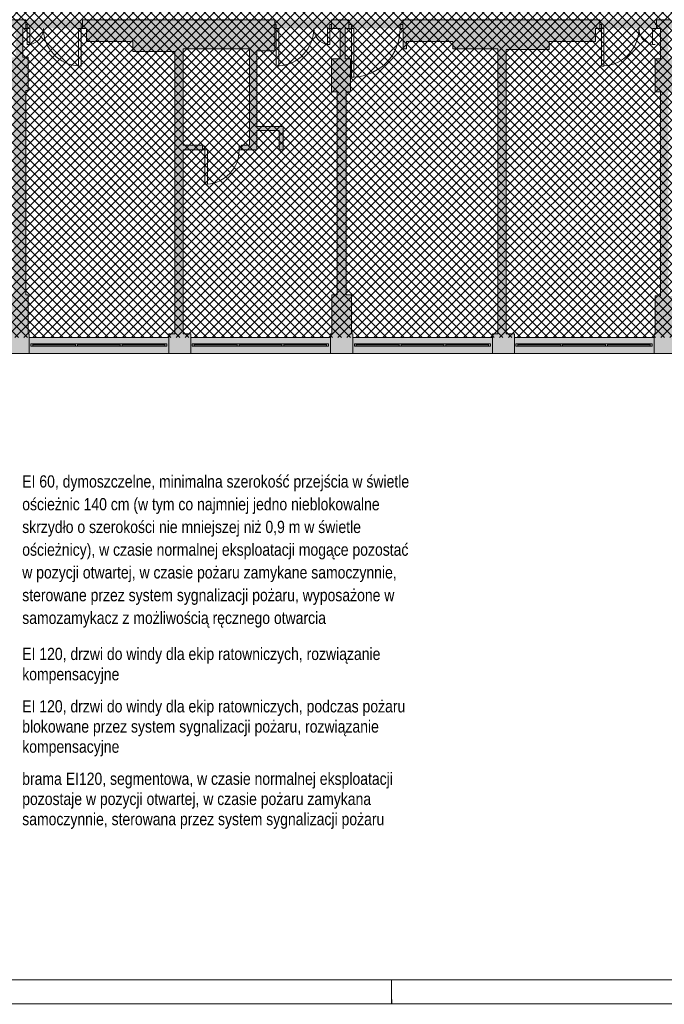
# Paper-space layout 'AP-08 STREFY POŻAROWE I EWAKUACJA - PIĘTRO 6' of a CAD drawing. Header units: millimetres. Extents: x 0 to 594, y 0 to 450.
# Tile 10 of 14: x 338 to 470, y 0 to 202. Entities that reach past the tile are written whole.
import ezdxf
from ezdxf.xclip import XClip

# ---------------------------------------------------------------- set-up
doc = ezdxf.new("R2010")
doc.units = ezdxf.units.MM
doc.header["$MEASUREMENT"] = 0
doc.header["$XCLIPFRAME"] = 0
for name, color, linetype, lineweight in [('A_Arkusz_Nr_pióra__1', 7, 'Continuous', 20), ('A_niewidoczne_Nr_pióra__1', 7, 'Continuous', 20), ('A_podkład_Nr_pióra__2', 8, 'Continuous', 13), ('A_ppoż proj_Nr_pióra__81', 2, 'Continuous', 5)]:
    doc.layers.add(name, color=color, linetype=linetype, lineweight=lineweight)
for name, color, linetype, lineweight, true_color in [('A_Arkusz_Nr_pióra__237', 7, 'Continuous', 5, 0x343434), ('A_podkład_Nr_pióra__254', 7, 'Continuous', 5, 0xfdfdfd), ('A_ppoż proj_Nr_pióra__31', 7, 'Continuous', 5, 0xfecb65)]:
    doc.layers.add(name, color=color, linetype=linetype, lineweight=lineweight, true_color=true_color)
doc.layers.add('A_podrys', color=7, linetype='Continuous')
doc.styles.add('STYL_AUTOMATYCZNY_2', font='ARIALN.TTF')

# ---------------------------------------------------------------- blocks, each defined once
blk = doc.blocks.new('Rysunek_1_1', base_point=(-1569.28, -182.96))
at = {"layer": 'A_podkład_Nr_pióra__254', "linetype": 'Continuous', "lineweight": 5, "true_color": 0xfdfdfd}
h = blk.add_hatch(color=7, dxfattribs=at)
h.paths.add_polyline_path([(70.72, 355.07), (70.72, 268.67), (70.72, 260.47), (71.92, 260.47), (71.92, 230.27), (71.92, 228.02), (70.72, 228.02), (70.72, 203.02), (70.72, 136.57), (70.72, 133.27), (538.72, 133.27), (538.72, 199.87), (538.72, 220.67), (538.72, 227.67), (538.02, 227.67), (538.02, 230.27), (538.02, 257.47), (538.02, 260.47), (538.72, 260.47), (538.72, 267.87), (538.72, 285.57), (538.72, 288.77), (538.72, 291.37), (538.72, 319.07), (538.72, 355.07), (402.02, 355.07), (339.92, 355.07), (335.62, 355.07), (274.22, 355.07), (270.02, 355.07), (241.32, 355.07), (236.62, 355.07), (208.02, 355.07), (203.62, 355.07), (196.22, 355.07), (196.22, 351.77), (203.62, 351.77), (203.62, 351.07), (204.22, 351.07), (204.22, 343.57), (204.22, 301.67), (204.22, 294.97), (204.22, 286.87), (207.52, 286.87), (207.52, 288.57), (205.92, 288.57), (205.92, 294.97), (208.02, 294.97), (208.02, 301.67), (205.92, 301.67), (205.92, 343.57), (208.02, 343.57), (208.02, 351.07), (208.02, 351.77), (236.62, 351.77), (236.62, 351.07), (238.32, 351.07), (238.32, 292.97), (229.12, 292.97), (229.12, 290.97), (219.62, 290.97), (219.62, 288.57), (219.12, 288.57), (219.12, 286.87), (219.62, 286.87), (229.12, 286.87), (238.32, 286.87), (249.02, 286.87), (258.52, 286.87), (259.02, 286.87), (259.02, 288.67), (258.52, 288.67), (258.52, 290.97), (249.02, 290.97), (249.02, 292.97), (239.82, 292.97), (239.82, 351.07), (241.32, 351.07), (241.32, 351.77), (270.02, 351.77), (270.02, 351.07), (270.02, 343.07), (270.52, 343.07), (270.52, 301.67), (270.02, 301.67), (270.02, 294.87), (271.22, 294.87), (271.22, 288.67), (270.62, 288.67), (270.62, 286.87), (273.62, 286.87), (273.62, 288.67), (272.92, 288.67), (272.92, 294.87), (273.92, 294.87), (273.92, 301.67), (273.32, 301.67), (273.32, 343.07), (273.92, 343.07), (273.92, 351.07), (274.22, 351.07), (274.22, 351.77), (302.82, 351.77), (302.82, 351.07), (304.32, 351.07), (304.32, 293.07), (296.22, 293.07), (296.22, 291.37), (286.72, 291.37), (286.72, 288.67), (285.22, 288.67), (285.22, 286.87), (286.72, 286.87), (296.22, 286.87), (307.32, 286.87), (315.42, 286.87), (324.92, 286.87), (324.92, 291.37), (315.42, 291.37), (315.42, 293.07), (307.32, 293.07), (306.02, 293.07), (306.02, 351.07), (307.02, 351.07), (307.02, 351.77), (335.62, 351.77), (335.62, 351.07), (336.12, 351.07), (336.12, 343.57), (336.82, 343.57), (336.82, 301.67), (336.12, 301.67), (336.12, 294.87), (337.22, 294.87), (337.22, 288.57), (336.52, 288.57), (336.52, 286.87), (339.42, 286.87), (339.42, 288.57), (339.02, 288.57), (339.02, 294.87), (339.92, 294.87), (339.92, 301.67), (339.52, 301.67), (339.52, 343.57), (339.92, 343.57), (339.92, 351.07), (339.92, 351.77), (368.52, 351.77), (368.52, 351.07), (370.42, 351.07), (370.42, 338.67), (370.42, 293.37), (361.32, 293.37), (361.32, 291.97), (351.82, 291.97), (351.82, 288.57), (351.02, 288.57), (351.02, 286.87), (351.82, 286.87), (361.32, 286.87), (372.32, 286.87), (372.32, 287.07), (401.92, 287.07), (401.92, 286.87), (405.82, 286.87), (405.82, 288.57), (404.22, 288.57), (404.22, 294.77), (406.32, 294.77), (406.32, 301.57), (404.22, 301.57), (404.22, 339.67), (406.32, 339.67), (406.32, 351.07), (406.32, 351.77), (434.92, 351.77), (434.92, 351.07), (436.12, 351.07), (436.12, 293.17), (426.62, 293.17), (426.62, 290.97), (417.12, 290.97), (417.12, 288.57), (416.82, 288.57), (416.82, 286.87), (417.12, 286.87), (426.62, 286.87), (437.72, 286.87), (445.82, 286.87), (455.32, 286.87), (456.52, 286.87), (456.52, 288.57), (455.32, 288.57), (455.32, 290.97), (445.82, 290.97), (445.82, 292.77), (437.72, 292.77), (437.72, 293.17), (437.72, 351.07), (439.22, 351.07), (439.22, 351.77), (467.82, 351.77), (467.82, 351.07), (467.92, 351.07), (467.92, 343.27), (469.12, 343.27), (469.12, 301.57), (467.92, 301.57), (467.92, 294.77), (468.92, 294.77), (468.92, 288.57), (468.12, 288.57), (468.12, 286.87), (471.02, 286.87), (471.62, 286.87), (471.62, 288.57), (471.02, 288.57), (470.72, 288.57), (470.72, 294.77), (471.92, 294.77), (471.92, 301.57), (470.82, 301.57), (470.82, 311.77), (471.62, 311.77), (471.62, 312.57), (470.82, 312.57), (470.82, 343.27), (471.92, 343.27), (471.92, 351.07), (471.92, 351.77), (500.72, 351.77), (500.72, 351.07), (502.22, 351.07), (502.22, 312.57), (496.42, 312.57), (496.42, 311.77), (502.22, 311.77), (502.22, 310.17), (502.22, 292.77), (484.42, 292.77), (484.42, 311.77), (486.42, 311.77), (486.42, 312.57), (483.62, 312.57), (483.62, 311.77), (483.62, 290.97), (483.62, 286.87), (493.12, 286.87), (503.92, 286.87), (533.32, 286.87), (533.82, 286.87), (533.82, 285.57), (533.82, 267.87), (533.82, 263.97), (507.32, 263.97), (507.32, 266.77), (486.72, 266.77), (486.72, 260.57), (507.32, 260.57), (533.82, 260.57), (533.82, 260.47), (533.82, 257.47), (533.82, 230.27), (533.82, 227.67), (533.82, 227.57), (507.22, 227.57), (486.52, 227.57), (486.52, 226.47), (486.42, 226.47), (486.42, 225.87), (486.52, 225.87), (486.52, 221.67), (507.22, 221.67), (507.22, 224.47), (533.82, 224.47), (533.82, 220.67), (533.82, 201.67), (533.22, 201.67), (533.22, 199.87), (533.32, 199.87), (533.32, 161.27), (532.82, 161.27), (532.82, 159.67), (533.32, 159.67), (533.32, 136.57), (505.22, 136.57), (505.22, 137.27), (504.02, 137.27), (504.02, 159.67), (507.52, 159.67), (507.52, 163.77), (504.02, 163.77), (504.02, 177.17), (522.22, 177.17), (522.22, 191.27), (522.22, 199.87), (522.22, 201.67), (514.12, 201.67), (504.02, 201.67), (493.22, 201.67), (483.72, 201.67), (482.62, 201.67), (482.62, 199.87), (483.72, 199.87), (483.72, 197.17), (493.22, 197.17), (493.22, 195.57), (502.02, 195.57), (502.02, 137.27), (500.42, 137.27), (500.42, 136.57), (472.12, 136.57), (472.12, 137.27), (471.82, 137.27), (471.82, 145.07), (470.72, 145.07), (470.72, 186.87), (471.82, 186.87), (471.82, 193.67), (470.72, 193.67), (470.72, 199.87), (471.02, 199.87), (471.02, 201.67), (468.32, 201.67), (468.32, 199.87), (469.12, 199.87), (469.12, 193.67), (468.02, 193.67), (468.02, 186.87), (469.12, 186.87), (469.12, 145.07), (468.02, 145.07), (468.02, 137.27), (467.82, 137.27), (467.82, 136.57), (439.22, 136.57), (439.22, 137.27), (437.52, 137.27), (437.52, 195.57), (446.32, 195.57), (446.32, 197.17), (455.82, 197.17), (455.82, 199.87), (456.72, 199.87), (456.72, 201.67), (455.82, 201.67), (446.32, 201.67), (435.92, 201.67), (426.62, 201.67), (416.42, 201.67), (416.32, 201.67), (416.32, 199.87), (416.42, 199.87), (416.42, 197.17), (416.42, 195.67), (417.12, 195.67), (417.12, 197.17), (426.62, 197.17), (426.62, 195.67), (435.82, 195.67), (435.82, 137.27), (434.72, 137.27), (434.72, 136.57), (406.12, 136.57), (406.12, 137.27), (405.82, 137.27), (405.82, 145.27), (404.72, 145.27), (404.72, 186.87), (405.62, 186.87), (405.62, 193.67), (404.52, 193.67), (404.52, 199.87), (405.32, 199.87), (405.32, 201.67), (401.72, 201.67), (401.72, 199.87), (403.52, 199.87), (403.52, 193.67), (401.72, 193.67), (401.72, 186.87), (402.92, 186.87), (402.92, 145.27), (401.82, 145.27), (401.82, 137.27), (401.52, 137.27), (401.52, 136.57), (372.92, 136.57), (372.92, 137.27), (371.32, 137.27), (371.32, 174.97), (375.32, 174.97), (375.32, 175.97), (371.32, 175.97), (371.32, 195.67), (384.92, 195.67), (384.92, 175.97), (383.32, 175.97), (383.32, 174.97), (386.42, 174.97), (386.42, 178.97), (391.02, 178.97), (391.02, 174.97), (391.82, 174.97), (391.82, 179.77), (386.42, 179.77), (386.42, 195.27), (390.12, 195.27), (390.12, 201.67), (386.42, 201.67), (369.62, 201.67), (361.02, 201.67), (351.52, 201.67), (350.72, 201.67), (350.72, 199.87), (351.52, 199.87), (351.52, 197.17), (361.02, 197.17), (361.02, 195.17), (369.62, 195.17), (369.62, 137.27), (368.42, 137.27), (368.42, 136.57), (339.82, 136.57), (339.82, 137.27), (339.62, 137.27), (339.62, 145.27), (339.12, 145.27), (339.12, 187.17), (339.62, 187.17), (339.62, 193.97), (338.52, 193.97), (338.52, 199.87), (339.12, 199.87), (339.12, 201.67), (336.22, 201.67), (336.22, 199.87), (337.02, 199.87), (337.02, 193.97), (336.02, 193.97), (336.02, 187.17), (336.62, 187.17), (336.62, 145.27), (336.02, 145.27), (336.02, 137.27), (335.72, 137.27), (335.72, 136.57), (307.12, 136.57), (307.12, 137.27), (305.52, 137.27), (305.52, 195.07), (314.82, 195.07), (314.82, 197.17), (324.32, 197.17), (324.32, 199.87), (324.62, 199.87), (324.62, 201.67), (324.32, 201.67), (314.82, 201.67), (303.92, 201.67), (295.52, 201.67), (286.02, 201.67), (284.92, 201.67), (284.92, 199.87), (286.02, 199.87), (286.02, 196.97), (295.52, 196.97), (295.52, 194.87), (303.92, 194.87), (303.92, 137.27), (302.72, 137.27), (302.72, 136.57), (274.12, 136.57), (274.12, 137.27), (273.82, 137.27), (273.82, 145.27), (273.27, 145.27), (273.27, 187.17), (273.77, 187.17), (273.77, 193.97), (272.67, 193.97), (272.67, 199.87), (273.32, 199.87), (273.32, 201.67), (271.67, 201.67), (270.92, 201.67), (270.92, 199.77), (271.27, 199.77), (271.27, 193.97), (270.17, 193.97), (270.17, 187.17), (270.77, 187.17), (270.77, 145.27), (270.22, 145.27), (270.22, 137.27), (269.72, 137.27), (269.72, 136.57), (241.12, 136.57), (241.12, 137.27), (240.12, 137.27), (240.12, 195.37), (249.62, 195.37), (249.62, 197.27), (259.12, 197.27), (259.12, 199.77), (259.32, 199.77), (259.32, 201.67), (259.12, 201.67), (249.62, 201.67), (237.42, 201.67), (237.42, 195.37), (238.32, 195.37), (238.32, 137.27), (236.72, 137.27), (236.72, 136.57), (207.82, 136.57), (207.82, 137.27), (207.82, 145.27), (205.72, 145.27), (205.72, 187.17), (207.82, 187.17), (207.82, 193.27), (217.02, 193.27), (217.02, 197.27), (226.52, 197.27), (226.52, 201.67), (217.02, 201.67), (204.02, 201.67), (196.62, 201.67), (196.62, 196.17), (182.02, 196.17), (182.02, 195.47), (196.62, 195.47), (204.02, 195.47), (204.02, 187.17), (204.02, 168.57), (199.02, 168.57), (199.02, 166.97), (204.02, 166.97), (204.02, 145.27), (204.02, 137.27), (203.52, 137.27), (203.52, 136.57), (174.92, 136.57), (174.92, 137.27), (173.62, 137.27), (173.62, 140.27), (172.02, 140.27), (172.02, 137.27), (170.52, 137.27), (170.52, 136.57), (141.92, 136.57), (141.92, 137.27), (141.62, 137.27), (141.62, 145.07), (140.52, 145.07), (140.52, 178.47), (160.72, 178.47), (160.72, 195.27), (160.72, 200.07), (170.42, 200.07), (170.42, 197.97), (172.02, 197.97), (172.02, 166.37), (172.02, 149.27), (173.62, 149.27), (173.62, 166.37), (174.02, 166.37), (174.02, 201.67), (170.42, 201.67), (160.72, 201.67), (149.02, 201.67), (128.32, 201.67), (126.42, 201.67), (122.22, 201.67), (112.37, 201.67), (89.22, 201.67), (89.22, 195.67), (99.82, 195.67), (99.82, 166.57), (76.12, 166.57), (76.12, 200.07), (80.42, 200.07), (80.42, 201.67), (76.12, 201.67), (76.12, 203.02), (76.12, 224.07), (102.82, 224.07), (102.82, 221.17), (110.47, 221.17), (120.17, 221.17), (120.17, 224.07), (123.17, 224.07), (123.17, 227.77), (120.17, 227.77), (110.47, 227.77), (102.82, 227.77), (76.12, 227.77), (76.12, 228.02), (76.12, 230.27), (76.12, 260.47), (76.12, 260.57), (123.02, 260.57), (123.02, 262.07), (123.17, 262.07), (123.17, 262.67), (123.02, 262.67), (123.02, 264.27), (76.12, 264.27), (76.12, 268.67), (76.12, 293.87), (76.87, 293.87), (76.87, 295.77), (76.12, 295.77), (76.12, 351.77), (104.72, 351.77), (104.72, 351.07), (106.82, 351.07), (106.82, 322.07), (102.13, 322.07), (101.27, 321.21), (101.83, 320.64), (102.46, 321.27), (106.82, 321.27), (106.82, 319.67), (108.32, 319.67), (121.02, 319.67), (121.82, 319.67), (121.82, 320.47), (108.32, 320.47), (108.32, 351.07), (109.42, 351.07), (109.42, 351.77), (138.02, 351.77), (138.02, 344.57), (135.32, 344.57), (135.32, 302.87), (135.32, 293.87), (154.32, 293.87), (154.52, 293.87), (155.42, 293.87), (155.42, 295.57), (154.52, 295.57), (154.32, 295.57), (154.32, 302.87), (136.32, 302.87), (136.32, 343.57), (138.02, 343.57), (142.52, 343.57), (142.52, 351.07), (142.52, 351.77), (170.92, 351.77), (170.92, 351.07), (172.12, 351.07), (172.12, 301.57), (167.42, 301.57), (167.42, 295.57), (167.32, 295.57), (167.32, 293.87), (167.42, 293.87), (167.42, 293.67), (169.32, 293.67), (169.32, 286.57), (169.32, 281.97), (170.52, 281.97), (170.52, 286.57), (174.22, 286.57), (174.22, 293.67), (185.22, 293.67), (185.22, 299.47), (174.22, 299.47), (174.22, 301.57), (174.22, 351.07), (175.22, 351.07), (175.22, 355.07), (172.72, 355.07), (170.92, 355.07)])
h.paths.add_polyline_path([(104.62, 136.57), (76.12, 136.57), (76.12, 165.57), (99.82, 165.57), (99.82, 161.37), (101.42, 161.37), (101.42, 195.67), (112.37, 195.67), (112.37, 200.07), (122.22, 200.07), (122.22, 196.37), (125.82, 196.37), (125.82, 191.27), (122.22, 191.27), (122.22, 185.07), (138.92, 185.07), (138.92, 145.07), (137.82, 145.07), (137.82, 137.27), (137.82, 136.57), (109.32, 136.57), (109.32, 137.27), (104.62, 137.27)], flags=0)
h.paths.add_polyline_path([(137.82, 191.27), (126.42, 191.27), (126.42, 196.37), (126.42, 198.57), (128.32, 198.57), (128.32, 200.47), (149.02, 200.47), (149.02, 195.27), (159.52, 195.27), (159.52, 183.47), (140.52, 183.47), (140.52, 185.07), (140.52, 187.22), (141.52, 187.22), (141.52, 194.12), (139.52, 194.12), (137.82, 194.12)], flags=0)
h.paths.add_polyline_path([(401.92, 287.67), (372.32, 287.67), (372.32, 338.67), (373.22, 338.67), (373.22, 339.67), (400.92, 339.67), (401.92, 339.67), (401.92, 301.57), (401.92, 294.77)], flags=0)
h.paths.add_polyline_path([(503.92, 293.27), (503.92, 305.67), (520.82, 305.67), (521.92, 305.67), (521.92, 310.17), (504.12, 310.17), (504.12, 328.07), (508.72, 328.07), (520.72, 328.07), (520.72, 329.07), (508.72, 329.07), (508.72, 332.67), (504.12, 332.67), (504.12, 351.07), (505.12, 351.07), (505.12, 351.77), (533.32, 351.77), (533.32, 319.07), (532.92, 319.07), (532.92, 291.37), (533.32, 291.37), (533.32, 288.77), (514.42, 288.77), (514.42, 293.27)], flags=0)
h.paths.add_polyline_path([(504.02, 183.47), (504.02, 195.57), (504.02, 195.67), (513.32, 195.67), (513.32, 199.87), (521.32, 199.87), (521.32, 191.27), (521.32, 183.47)], flags=0)
at = {"layer": 'A_ppoż proj_Nr_pióra__31', "linetype": 'Continuous', "lineweight": 5, "true_color": 0xfecb65}
h = blk.add_hatch(dxfattribs=at)
h.set_pattern_fill('bloczki_betonowe_0001', color=31, style=0, pattern_type=2)
h.set_pattern_definition([(45, (-1569.2778, -182.9554), (-0.9192388, 0.9192388), []), (135, (-1569.2778, -182.9554), (0.9192388, 0.9192388), [])])
h.paths.add_polyline_path([(205.72, 136.57), (533.82, 136.57), (533.82, 224.47), (468.82, 224.47), (468.82, 263.97), (533.82, 263.97), (533.82, 286.87), (533.32, 286.87), (533.32, 351.77), (205.92, 351.77), (205.92, 266.87), (246.22, 266.87), (246.22, 221.87), (216.17, 221.87), (216.17, 201.67), (205.72, 201.67)])
at = {"layer": 'A_ppoż proj_Nr_pióra__81', "linetype": 'Continuous', "lineweight": 0, "true_color": 0x3f3f00}
blk.add_hatch(color=48, dxfattribs=at).paths.add_polyline_path([(216.82, 199.87), (538.72, 199.87), (538.72, 201.67), (216.82, 201.67)])
at = {"layer": 'A_podkład_Nr_pióra__2', "color": 8, "linetype": 'Continuous', "lineweight": 13}
for p, q in [((339.12, 201.67), (336.22, 201.67)), ((338.52, 199.87), (339.92, 199.87)), ((338.52, 193.97), (338.52, 199.87)), ((339.12, 201.67), (339.12, 199.87)), ((339.42, 200.67), (339.12, 200.67)), ((339.42, 196.57), (339.42, 200.67)), ((339.92, 199.87), (339.92, 196.57)), ((351.52, 199.87), (349.92, 199.87)), ((349.92, 199.87), (349.92, 192.17)), ((350.42, 192.17), (350.42, 200.67)), ((350.42, 200.67), (350.72, 200.67)), ((350.72, 201.67), (350.72, 199.87)), ((390.12, 201.67), (350.72, 201.67)), ((351.52, 199.87), (351.52, 197.17)), ((390.12, 195.27), (390.12, 201.67)), ((390.42, 200.67), (390.12, 200.67)), ((390.12, 199.87), (390.92, 199.87)), ((390.42, 192.17), (390.42, 200.67)), ((390.92, 199.87), (390.92, 192.17)), ((403.52, 199.87), (400.92, 199.87)), ((400.92, 199.87), (400.92, 196.57)), ((401.42, 196.57), (401.42, 200.67)), ((401.42, 200.67), (401.72, 200.67)), ((405.32, 201.67), (401.72, 201.67)), ((401.72, 201.67), (401.72, 199.87)), ((403.52, 199.87), (403.52, 193.67)), ((404.52, 193.67), (404.52, 199.87)), ((404.52, 199.87), (406.32, 199.87)), ((405.32, 201.67), (405.32, 199.87)), ((405.82, 200.67), (405.32, 200.67)), ((405.82, 189.87), (405.82, 200.67)), ((406.32, 199.87), (406.32, 189.87)), ((415.82, 199.87), (415.82, 200.67)), ((415.82, 200.67), (416.32, 200.67)), ((415.82, 199.87), (416.42, 199.87)), ((456.72, 201.67), (416.32, 201.67)), ((416.32, 201.67), (416.32, 199.87)), ((416.42, 199.87), (416.42, 195.67)), ((455.82, 199.87), (457.52, 199.87)), ((455.82, 197.17), (455.82, 199.87)), ((456.72, 201.67), (456.72, 199.87)), ((457.02, 200.67), (456.72, 200.67)), ((457.02, 192.17), (457.02, 200.67)), ((457.52, 199.87), (457.52, 192.17)), ((469.12, 199.87), (467.52, 199.87)), ((467.52, 199.87), (467.52, 196.57)), ((468.02, 200.67), (468.32, 200.67)), ((468.32, 201.67), (468.32, 199.87)), ((471.02, 201.67), (468.32, 201.67)), ((469.12, 199.87), (469.12, 193.67)), ((339.42, 196.57), (339.92, 196.57)), ((351.52, 197.17), (361.02, 197.17)), ((361.02, 195.17), (361.02, 197.17)), ((401.42, 196.57), (400.92, 196.57)), ((417.12, 197.17), (426.62, 197.17)), ((417.12, 195.67), (417.12, 197.17)), ((426.62, 195.67), (426.62, 197.17)), ((446.32, 197.17), (455.82, 197.17)), ((446.32, 195.57), (446.32, 197.17)), ((468.02, 196.57), (467.52, 196.57)), ((339.62, 193.97), (338.52, 193.97)), ((339.62, 187.17), (339.62, 193.97)), ((361.02, 195.17), (369.62, 195.17)), ((369.62, 195.17), (369.62, 137.27)), ((371.32, 175.97), (371.32, 195.67)), ((371.32, 195.67), (384.92, 195.67)), ((384.92, 195.67), (384.92, 175.97)), ((386.42, 179.77), (386.42, 195.27)), ((386.42, 195.27), (390.12, 195.27)), ((416.42, 195.67), (417.12, 195.67)), ((426.62, 195.67), (435.82, 195.67)), ((435.82, 195.67), (435.82, 137.27)), ((437.52, 195.57), (446.32, 195.57)), ((437.52, 137.27), (437.52, 195.57)), ((350.42, 192.17), (349.92, 192.17)), ((390.42, 192.17), (390.92, 192.17)), ((401.72, 193.67), (401.72, 186.87)), ((403.52, 193.67), (401.72, 193.67)), ((405.62, 193.67), (404.52, 193.67)), ((405.62, 186.87), (405.62, 193.67)), ((457.02, 192.17), (457.52, 192.17)), ((468.02, 193.67), (468.02, 186.87)), ((469.12, 193.67), (468.02, 193.67)), ((405.82, 189.87), (406.32, 189.87)), ((339.12, 187.17), (339.62, 187.17)), ((339.12, 145.27), (339.12, 187.17)), ((401.72, 186.87), (402.92, 186.87)), ((402.92, 186.87), (402.92, 145.27)), ((404.72, 145.27), (404.72, 186.87)), ((404.72, 186.87), (405.62, 186.87)), ((468.02, 186.87), (469.12, 186.87)), ((469.12, 186.87), (469.12, 145.07)), ((391.82, 179.77), (386.42, 179.77)), ((391.82, 174.97), (391.82, 179.77)), ((386.42, 174.97), (386.42, 178.97)), ((386.42, 178.97), (391.02, 178.97)), ((391.02, 178.97), (391.02, 174.97)), ((375.32, 175.97), (371.32, 175.97)), ((375.32, 174.97), (375.32, 175.97)), ((375.82, 175.77), (375.32, 175.77)), ((375.82, 167.97), (375.82, 175.77)), ((382.82, 174.97), (382.82, 175.77)), ((382.82, 175.77), (383.32, 175.77)), ((384.92, 175.97), (383.32, 175.97)), ((383.32, 174.97), (383.32, 175.97)), ((371.32, 174.97), (376.32, 174.97)), ((371.32, 137.27), (371.32, 174.97)), ((376.32, 174.97), (376.32, 167.97)), ((382.82, 174.97), (386.42, 174.97)), ((391.02, 174.97), (391.82, 174.97)), ((375.82, 167.97), (376.32, 167.97)), ((339.62, 145.27), (339.12, 145.27)), ((339.62, 137.27), (339.62, 145.27)), ((401.82, 145.27), (401.82, 137.27)), ((402.92, 145.27), (401.82, 145.27)), ((405.82, 145.27), (404.72, 145.27)), ((405.82, 137.27), (405.82, 145.27)), ((468.02, 145.07), (468.02, 137.27)), ((469.12, 145.07), (468.02, 145.07)), ((339.82, 137.27), (339.62, 137.27)), ((339.82, 133.27), (339.82, 137.27)), ((369.62, 137.27), (368.42, 137.27)), ((368.42, 137.27), (368.42, 133.27)), ((372.92, 137.27), (371.32, 137.27)), ((372.92, 133.27), (372.92, 137.27)), ((401.82, 137.27), (401.52, 137.27)), ((401.52, 137.27), (401.52, 133.27)), ((406.12, 137.27), (405.82, 137.27)), ((406.12, 133.27), (406.12, 137.27)), ((435.82, 137.27), (434.72, 137.27)), ((434.72, 137.27), (434.72, 133.27)), ((439.22, 137.27), (437.52, 137.27)), ((439.22, 133.27), (439.22, 137.27)), ((468.02, 137.27), (467.82, 137.27)), ((467.82, 137.27), (467.82, 133.27)), ((368.42, 136.57), (339.82, 136.57)), ((340.12, 135.27), (368.02, 135.27)), ((340.12, 134.77), (340.12, 135.27)), ((340.52, 134.77), (340.52, 135.27)), ((349.29, 134.77), (349.29, 135.27)), ((349.69, 134.77), (349.69, 135.27)), ((358.45, 134.77), (358.45, 135.27)), ((358.85, 134.77), (358.85, 135.27)), ((367.62, 134.77), (367.62, 135.27)), ((368.02, 135.27), (368.02, 134.77)), ((401.52, 136.57), (372.92, 136.57)), ((373.22, 135.27), (401.12, 135.27)), ((373.22, 134.77), (373.22, 135.27)), ((373.62, 134.77), (373.62, 135.27)), ((382.39, 134.77), (382.39, 135.27)), ((382.79, 134.77), (382.79, 135.27)), ((391.55, 134.77), (391.55, 135.27)), ((391.95, 134.77), (391.95, 135.27)), ((400.72, 134.77), (400.72, 135.27)), ((401.12, 135.27), (401.12, 134.77)), ((434.72, 136.57), (406.12, 136.57)), ((406.42, 135.27), (434.32, 135.27)), ((406.42, 134.77), (406.42, 135.27)), ((406.82, 134.77), (406.82, 135.27)), ((415.59, 134.77), (415.59, 135.27)), ((415.99, 134.77), (415.99, 135.27)), ((424.75, 134.77), (424.75, 135.27)), ((425.15, 134.77), (425.15, 135.27)), ((433.92, 134.77), (433.92, 135.27)), ((434.32, 135.27), (434.32, 134.77)), ((467.82, 136.57), (439.22, 136.57)), ((439.52, 135.27), (467.42, 135.27)), ((439.52, 134.77), (439.52, 135.27)), ((439.92, 134.77), (439.92, 135.27)), ((448.69, 134.77), (448.69, 135.27)), ((449.09, 134.77), (449.09, 135.27)), ((457.85, 134.77), (457.85, 135.27)), ((458.25, 134.77), (458.25, 135.27)), ((467.02, 134.77), (467.02, 135.27)), ((467.42, 135.27), (467.42, 134.77)), ((70.72, 133.27), (538.72, 133.27)), ((368.02, 134.77), (340.12, 134.77)), ((340.52, 135.02), (349.29, 135.02)), ((349.69, 135.02), (358.45, 135.02)), ((358.85, 135.02), (367.62, 135.02)), ((401.12, 134.77), (373.22, 134.77)), ((373.62, 135.02), (382.39, 135.02)), ((382.79, 135.02), (391.55, 135.02)), ((391.95, 135.02), (400.72, 135.02)), ((434.32, 134.77), (406.42, 134.77)), ((406.82, 135.02), (415.59, 135.02)), ((415.99, 135.02), (424.75, 135.02)), ((425.15, 135.02), (433.92, 135.02)), ((467.42, 134.77), (439.52, 134.77)), ((439.92, 135.02), (448.69, 135.02)), ((449.09, 135.02), (457.85, 135.02)), ((458.25, 135.02), (467.02, 135.02))]:
    blk.add_line(p, q, dxfattribs=at)
for centre, radius, start, end in [((339.42, 199.87), 3.3, 277.6714, 0), ((350.42, 199.87), 7.7, 180, 266.6961), ((390.42, 199.87), 7.7, 273.3039, 0), ((401.42, 199.87), 3.3, 180, 262.3286), ((405.82, 199.87), 10, 272.5451, 0), ((457.02, 199.87), 7.7, 273.3039, 0), ((468.02, 199.87), 3.3, 180, 262.3286), ((375.82, 174.97), 7, 273.6334, 0)]:
    blk.add_arc(centre, radius, start, end, dxfattribs=at)

psp = doc.layouts.new('AP-08 STREFY POŻAROWE I EWAKUACJA - PIĘTRO 6')

# ---------------------------------------------------------------- linework, layer by layer
at = {"layer": 'A_Arkusz_Nr_pióra__1', "color": 7, "linetype": 'Continuous', "lineweight": 20}
psp.add_line((589.1, 4.9), (29.9, 4.9), dxfattribs=at)
at = {"layer": 'A_Arkusz_Nr_pióra__1', "color": 7, "linetype": 'Continuous', "lineweight": 20, "flags": 128}
psp.add_lwpolyline([(0, 450), (594, 450), (594, 0), (0, 0)], close=True, dxfattribs=at)
at = {"layer": 'A_Arkusz_Nr_pióra__237', "color": 250, "linetype": 'Continuous', "lineweight": 5, "true_color": 0x343434}
for p, q in [((414, 0), (414, 4.9)), ((414.1, -0.1), (414.1, 0.9))]:
    psp.add_line(p, q, dxfattribs=at)

# ---------------------------------------------------------------- block references
at = {"layer": 'A_podrys', "color": 37, "linetype": 'Continuous', "lineweight": 5, "true_color": 0x656532}
ref = psp.add_blockref('Rysunek_1_1', (-1569.28, -182.96), dxfattribs=at)
XClip(ref).set_block_clipping_path([(29.90003743, 88.3564149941), (559.0435101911, 445.1)])

# ---------------------------------------------------------------- texts
at = {"layer": 'A_niewidoczne_Nr_pióra__1', "color": 7, "linetype": 'Continuous', "lineweight": 20, "char_height": 2.5, "width": 79.714, "attachment_point": 4, "style": 'STYL_AUTOMATYCZNY_2'}
for s, insert, line_spacing_factor in [('\\A1;{\\pql;\\fArial Narrow|b0|i0|c238|p0;\\W1.000000;EI 60, dymoszczelne, minimalna szerokość przejścia w świetle ościeżnic 140 cm (w tym co najmniej jedno nieblokowalne skrzydło o szerokości nie mniejszej niż 0,9 m w świetle ościeżnicy), w czasie normalnej eksploatacji mogące pozostać w pozycji otwartej, w czasie pożaru zamykane samoczynnie, sterowane przez system sygnalizacji pożaru, wyposażone w samozamykacz z możliwością ręcznego otwarcia}', (338.38, 92.69), 1.11798), ('\\A1;{\\pql;\\fArial Narrow|b0|i0|c238|p0;\\W1.000000;EI 120, drzwi do windy dla ekip ratowniczych, rozwiązanie kompensacyjne}', (338.38, 69.25), 0.996916), ('\\A1;{\\pql;\\fArial Narrow|b0|i0|c238|p0;\\W1.000000;EI 120, drzwi do windy dla ekip ratowniczych, podczas pożaru blokowane przez system sygnalizacji pożaru, rozwiązanie kompensacyjne}', (338.38, 56.46), 0.992557), ('\\A1;{\\pql;\\fArial Narrow|b0|i0|c238|p0;\\W1.000000;brama EI120, segmentowa, w czasie normalnej eksploatacji pozostaje w pozycji otwartej, w czasie pożaru zamykana samoczynnie, sterowana przez system sygnalizacji pożaru}', (338.38, 41.61), 0.992557)]:
    psp.add_mtext(s, dxfattribs=dict(at, insert=insert, line_spacing_factor=line_spacing_factor))

doc.saveas('drawing.dxf')
